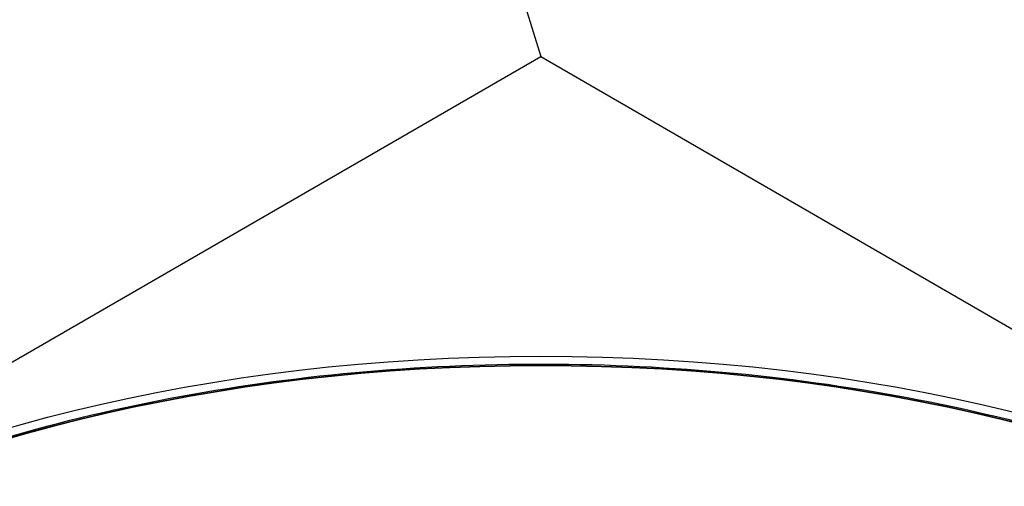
# Model space of a CAD drawing. Header units: millimetres. Extents: x -21336 to 21336, y -500 to 5820.
# Tile 13 of 27: x 3203 to 3234, y 2085 to 2100. Entities that reach past the tile are written whole.
import ezdxf

# ---------------------------------------------------------------- set-up
doc = ezdxf.new("R2010")
doc.units = ezdxf.units.MM
doc.header["$LTSCALE"] = 20
doc.layers.add('_Sichtbarkanten', color=7, linetype='Continuous', lineweight=25)
doc.layers.add('Sichtbar schmal (ISO)', color=7, linetype='Continuous', lineweight=35)

msp = doc.modelspace()

# ---------------------------------------------------------------- linework, layer by layer
at = {"layer": '_Sichtbarkanten'}
for p, q in [((3111.934, 2447.014), (3219.697, 2098.9)), ((3165.622, 2067.68), (3219.697, 2098.9)), ((3219.697, 2098.9), (3273.779, 2067.677))]:
    msp.add_line(p, q, dxfattribs=at)
msp.add_ellipse((3219.7, 2067.678), major_axis=(37.75, 0), ratio=0.57735, dxfattribs=at)
msp.add_open_spline([(3182.25, 2068.484), (3182.434, 2070.791), (3183.255, 2073.077), (3186.087, 2077.396), (3188.111, 2079.426), (3193.159, 2083.021), (3196.189, 2084.583), (3202.942, 2087.073), (3206.664, 2088.002), (3214.422, 2089.133), (3218.456, 2089.336), (3226.432, 2088.997), (3230.371, 2088.456), (3237.76, 2086.681), (3241.208, 2085.448), (3247.264, 2082.41), (3249.87, 2080.606), (3253.972, 2076.606), (3255.468, 2074.41), (3256.777, 2070.929), (3257.053, 2069.709), (3257.151, 2068.484)], degree=3, knots=[2.439534, 2.439534, 2.439534, 2.439534, 2.755431, 2.755431, 3.07473, 3.07473, 3.395781, 3.395781, 3.716839, 3.716839, 4.037714, 4.037714, 4.358544, 4.358544, 4.679492, 4.679492, 5.000621, 5.000621, 5.32124, 5.32124, 5.488972, 5.488972, 5.488972, 5.488972], dxfattribs=at)
at = {"layer": 'Sichtbar schmal (ISO)'}
msp.add_ellipse((3219.7, 2067.678), major_axis=(37.241, 0), ratio=0.57735, dxfattribs=at)

doc.saveas('drawing.dxf')
